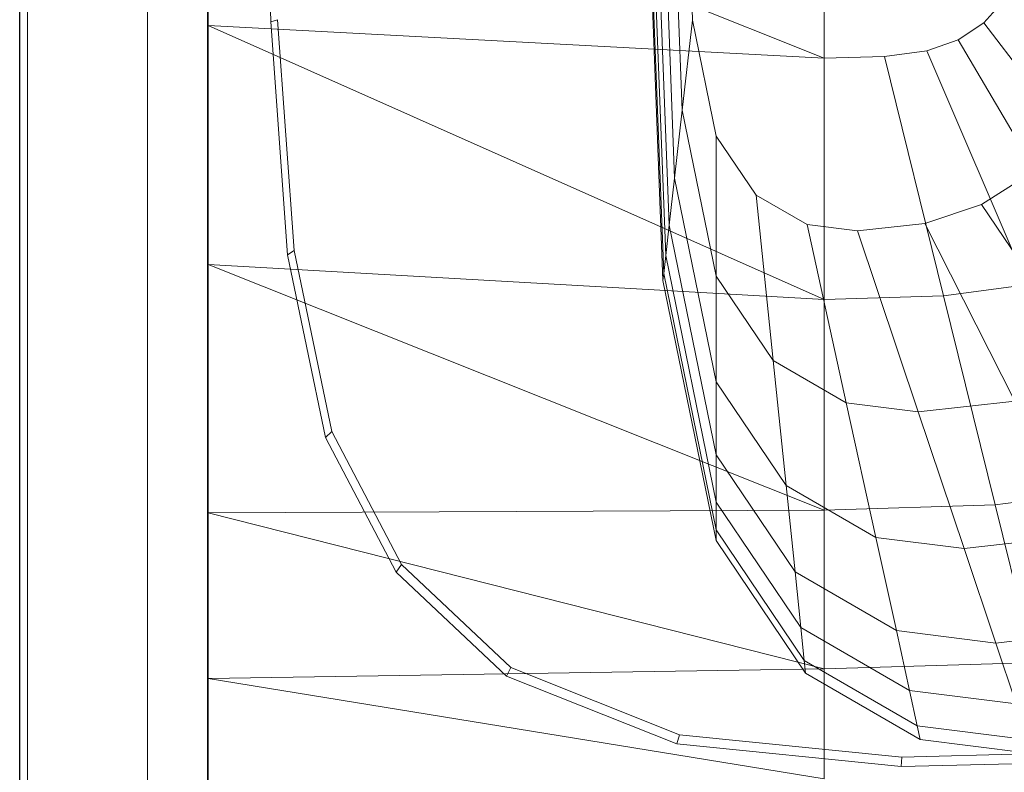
# Model space of a CAD drawing. Header units: metres. Extents: x 391.1 to 427.5, y 12.5 to 28.4.
# Tile 86 of 209: x 403.357 to 403.521, y 26.525 to 26.65. Entities that reach past the tile are written whole.
import ezdxf

# ---------------------------------------------------------------- set-up
doc = ezdxf.new("R2010")
doc.units = ezdxf.units.M
for name, color, linetype, lineweight in [('02_MOBILIARIO', 7, 'Continuous', 18), ('A-DETL-____-MBND', 7, 'Continuous', 18), ('A-GENM-____-OTLN', 7, 'Continuous', 18), ('A-WALL-____-MCUT', 7, 'Continuous', 25), ('A-WALL-____-OTLN', 7, 'Continuous', 25)]:
    doc.layers.add(name, color=color, linetype=linetype, lineweight=lineweight)

# ---------------------------------------------------------------- blocks, each defined once
blk = doc.blocks.new('Family - Rentamans PA-152299-03_CLI_AIGUA_P0A')
at = {"layer": 'A-DETL-____-MBND', "color": 253, "true_color": 0xaaaaaa}
for p, q in [((0, 0.36146), (0, 0.00406)), ((0, 0.18276), (0, 0.14702)), ((0, 0.18276), (0.10273, 0.14157)), ((0.01046, 0.14766), (0.00965, 0.18276)), ((0.07584, 0.10456), (0.07287, 0.18276)), ((0.07598, 0.10571), (0.07304, 0.18276)), ((0.07689, 0.11374), (0.07426, 0.18276)), ((0.07778, 0.12158), (0.07545, 0.18276)), ((0.07907, 0.13292), (0.07717, 0.18276)), ((0.08078, 0.14793), (0.07945, 0.18276)), ((0.10273, 0.18276), (0.10273, 0.14157)), ((0.07631, 0.10869), (0.074, 0.1695)), ((0.13282, 0.15143), (0.12937, 0.14751)), ((0.01159, 0.14801), (0.01046, 0.14766)), ((0.01437, 0.10952), (0.01159, 0.14801)), ((0.08078, 0.14793), (0.07907, 0.13292)), ((0.08473, 0.12861), (0.08078, 0.14793)), ((0, 0.14702), (0, 0.10722)), ((0.10273, 0.14157), (0, 0.14702)), ((0, 0.14702), (0.10273, 0.10137)), ((0.01327, 0.10879), (0.01046, 0.14766)), ((0.12937, 0.14751), (0.12509, 0.14464)), ((0.15537, 0.1131), (0.12937, 0.14751)), ((0.12509, 0.14464), (0.11983, 0.14281)), ((0.14692, 0.10743), (0.12509, 0.14464)), ((0.10273, 0.14157), (0.11281, 0.14187)), ((0.10273, 0.14157), (0.10273, 0.10137)), ((0.11983, 0.14281), (0.11281, 0.14187)), ((0.11281, 0.14187), (0.12264, 0.10196)), ((0.11983, 0.14281), (0.13653, 0.10383)), ((0.07907, 0.13292), (0.07778, 0.12158)), ((0.08473, 0.10527), (0.07907, 0.13292)), ((0.09137, 0.11877), (0.08473, 0.12861)), ((0.08473, 0.12861), (0.08473, 0.10527)), ((0.07778, 0.12158), (0.07689, 0.11374)), ((0.08473, 0.08764), (0.07778, 0.12158)), ((0.13667, 0.12213), (0.12897, 0.11719)), ((0.09989, 0.11385), (0.09137, 0.11877)), ((0.09137, 0.11877), (0.09423, 0.09119)), ((0.12897, 0.11719), (0.1195, 0.11406)), ((0.12897, 0.11719), (0.14804, 0.08893)), ((0.07689, 0.11374), (0.07631, 0.10869)), ((0.08473, 0.07545), (0.07689, 0.11374)), ((0.10826, 0.11279), (0.09989, 0.11385)), ((0.09989, 0.11385), (0.10642, 0.08414)), ((0.1195, 0.11406), (0.10826, 0.11279)), ((0.1195, 0.11406), (0.13449, 0.08444)), ((0.10826, 0.11279), (0.1184, 0.08263)), ((0.01437, 0.10952), (0.01327, 0.10879)), ((0.01958, 0.07835), (0.01327, 0.10879)), ((0.02062, 0.07939), (0.01437, 0.10952)), ((0.07631, 0.10869), (0.07598, 0.1057)), ((0.08473, 0.0676), (0.07631, 0.10869)), ((0, 0.10722), (0, 0.06579)), ((0.10273, 0.10137), (0, 0.10722)), ((0, 0.10722), (0.10273, 0.06628)), ((0.07598, 0.10571), (0.07584, 0.10456)), ((0.08473, 0.06296), (0.07598, 0.1057)), ((0.09423, 0.09119), (0.08473, 0.10527)), ((0.08473, 0.10527), (0.08473, 0.08764)), ((0.08473, 0.06117), (0.07584, 0.10456)), ((0.13653, 0.10383), (0.12264, 0.10196)), ((0.12264, 0.10196), (0.10273, 0.10137)), ((0.12264, 0.10196), (0.13123, 0.06713)), ((0.10273, 0.10137), (0.10273, 0.06628)), ((0.10642, 0.08414), (0.09423, 0.09119)), ((0.09423, 0.09119), (0.09638, 0.07036)), ((0.09638, 0.07036), (0.08473, 0.08764)), ((0.08473, 0.08764), (0.08473, 0.07545)), ((0.1184, 0.08263), (0.10642, 0.08414)), ((0.10642, 0.08414), (0.11135, 0.0617)), ((0.13449, 0.08444), (0.1184, 0.08263)), ((0.1184, 0.08263), (0.12606, 0.05985)), ((0.02062, 0.07939), (0.01958, 0.07835)), ((0.03228, 0.05718), (0.02062, 0.07939)), ((0.03136, 0.05592), (0.01958, 0.07835)), ((0.09788, 0.05596), (0.08473, 0.07545)), ((0.08473, 0.07545), (0.08473, 0.0676)), ((0.11135, 0.0617), (0.09638, 0.07036)), ((0.09638, 0.07036), (0.09788, 0.05596)), ((0.1511, 0.06981), (0.13123, 0.06713)), ((0.08473, 0.06296), (0.08473, 0.0676)), ((0.09884, 0.04668), (0.08473, 0.0676)), ((0.10273, 0.06628), (0, 0.06579)), ((0, 0.06579), (0, 0.03818)), ((0, 0.06579), (0.10273, 0.03978)), ((0.13123, 0.06713), (0.10273, 0.06628)), ((0.10273, 0.06628), (0.10273, 0.03978)), ((0.13123, 0.06713), (0.13772, 0.04082)), ((0.08473, 0.06117), (0.08473, 0.06296)), ((0.09941, 0.0412), (0.08473, 0.06296)), ((0.09963, 0.03908), (0.08473, 0.06117)), ((0.12606, 0.05985), (0.11135, 0.0617)), ((0.11135, 0.0617), (0.11476, 0.0462)), ((0.14581, 0.06207), (0.12606, 0.05985)), ((0.12606, 0.05985), (0.13135, 0.04411)), ((0.03228, 0.05718), (0.03136, 0.05592)), ((0.04977, 0.03861), (0.03136, 0.05592)), ((0.05051, 0.04004), (0.03228, 0.05718)), ((0.11476, 0.0462), (0.09788, 0.05596)), ((0.09788, 0.05596), (0.09884, 0.04668)), ((0.11696, 0.0362), (0.09884, 0.04668)), ((0.09884, 0.04668), (0.09941, 0.0412)), ((0.13135, 0.04411), (0.11476, 0.0462)), ((0.11476, 0.0462), (0.11696, 0.0362)), ((0.15363, 0.04662), (0.13135, 0.04411)), ((0.13135, 0.04411), (0.13476, 0.03396)), ((0.11825, 0.0303), (0.09941, 0.0412)), ((0.09941, 0.0412), (0.09963, 0.03908)), ((0.10273, 0.03978), (0, 0.03818)), ((0.05051, 0.04004), (0.04977, 0.03861)), ((0.07861, 0.02883), (0.05051, 0.04004)), ((0.13772, 0.04082), (0.10273, 0.03978)), ((0.10273, 0.03978), (0.10273, 0.02147)), ((0, 0.03818), (0, 0.01543)), ((0, 0.03818), (0.10273, 0.02147)), ((0.07816, 0.02729), (0.04977, 0.03861)), ((0.11875, 0.02802), (0.09963, 0.03908)), ((0.13476, 0.03396), (0.11696, 0.0362)), ((0.11696, 0.0362), (0.11825, 0.0303)), ((0.13678, 0.02796), (0.11825, 0.0303)), ((0.11825, 0.0303), (0.11875, 0.02802)), ((0.07861, 0.02883), (0.07816, 0.02729)), ((0.11566, 0.02511), (0.07861, 0.02883)), ((0.13755, 0.02565), (0.11875, 0.02802)), ((0.11557, 0.02353), (0.07816, 0.02729)), ((0.11566, 0.02511), (0.11557, 0.02353)), ((0.13755, 0.02565), (0.11566, 0.02511)), ((0.13769, 0.02408), (0.11557, 0.02353))]:
    blk.add_line(p, q, dxfattribs=at)
blk = doc.blocks.new('Family - Evans PA-152341-03_CLI_AIGUA_P0A')
at = {"layer": 'A-WALL-____-MCUT', "color": 253, "true_color": 0xaaaaaa}
blk.add_line((2.08, 0), (4.42866, 0), dxfattribs=at)
at = {"layer": 'A-WALL-____-OTLN', "color": 253, "true_color": 0xaaaaaa}
blk.add_line((0, 0), (4.42866, 0), dxfattribs=at)
at = {"layer": 'A-WALL-____-OTLN', "color": 253, "lineweight": 18, "true_color": 0xaaaaaa}
blk.add_line((0, 0), (4.42866, 0), dxfattribs=at)
blk = doc.blocks.new('Family - LONDR55-XX_ZZ-ARQ-CAA-M3D-Londres55-V1-03_CLI_AIGUA_P0A')
at = {"layer": 'A-GENM-____-OTLN', "color": 253, "true_color": 0xaaaaaa}
for p, q in [((0.6, 0.03), (0, 0.03)), ((0.6, 0.03), (0, 0.03)), ((0.6, 0.01), (0, 0.01)), ((0, 0.01), (0.6, 0.01)), ((0, 0.01), (0.6, 0.01)), ((0, 0.01), (0.6, 0.01)), ((0, 0), (0.6, 0)), ((0.6, 0), (0, 0))]:
    blk.add_line(p, q, dxfattribs=at)
blk = doc.blocks.new('Family - Mirall PA-152436-03_CLI_AIGUA_P0A')
blk.add_blockref('Family - LONDR55-XX_ZZ-ARQ-CAA-M3D-Londres55-V1-03_CLI_AIGUA_P0A', (0, 0))
blk = doc.blocks.new('LONDR55-XX_ZZ-ARQ-CAA-M3D-Londres55_ifc-1-03_CLI_AIGUA_P0A')
at = {"layer": '02_MOBILIARIO', "color": 253, "lineweight": 18, "true_color": 0xaaaaaa}
blk.add_blockref('Family - Rentamans PA-152299-03_CLI_AIGUA_P0A', (403.38854, 26.50211), dxfattribs=at)
at = {"layer": 'A-GENM-____-OTLN', "color": 253, "lineweight": 18, "true_color": 0xaaaaaa, "rotation": 90}
blk.add_blockref('Family - Mirall PA-152436-03_CLI_AIGUA_P0A', (403.38847, 26.37206), dxfattribs=at)
at = {"layer": 'A-WALL-____-OTLN', "color": 253, "lineweight": 18, "true_color": 0xaaaaaa, "rotation": 90}
blk.add_blockref('Family - Evans PA-152341-03_CLI_AIGUA_P0A', (403.35714, 23.64959), dxfattribs=at)

msp = doc.modelspace()

# ---------------------------------------------------------------- block references
at = {"lineweight": 5}
msp.add_blockref('LONDR55-XX_ZZ-ARQ-CAA-M3D-Londres55_ifc-1-03_CLI_AIGUA_P0A', (0, 0), dxfattribs=at)

doc.saveas('drawing.dxf')
